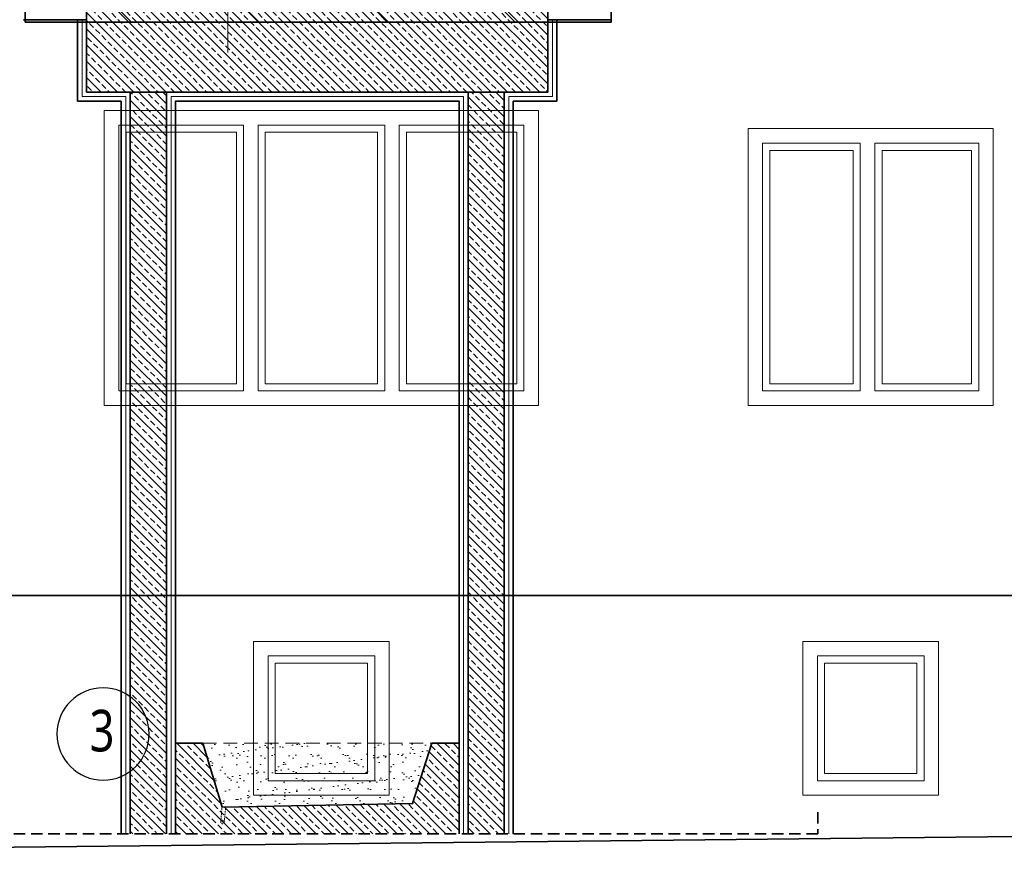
# Model space of a CAD drawing. Header units: inches. Extents: x 0 to 111471, y -105323 to 11070.
# Tile 16 of 256: x 44313 to 44858, y -55018 to -54552. Entities that reach past the tile are written whole.
import ezdxf
from ezdxf.enums import TextEntityAlignment as Align

# ---------------------------------------------------------------- set-up
doc = ezdxf.new("R2010")
doc.units = ezdxf.units.IN
doc.header["$MEASUREMENT"] = 0
doc.linetypes.add('DASHED', pattern=[19.05, 12.7, -6.35])
for name, color, linetype, lineweight in [('888 drzwi i okna', 4, 'Continuous', 0), ('888 elementy do usunięcia', 6, 'Continuous', 35), ('888 ocieplenie', 20, 'Continuous', 9), ('888 opisy', 3, 'Continuous', 0), ('888 projektowane elementy', 6, 'Continuous', 13), ('888 sciany istniejące', 2, 'Continuous', 35), ('888 widok', 8, 'Continuous', 0)]:
    doc.layers.add(name, color=color, linetype=linetype, lineweight=lineweight)
doc.layers.add('888 opisy kolorow', color=11, linetype='Continuous')
doc.styles.get("Standard").update_dxf_attribs({"font": 'arial.ttf'})
doc.styles.add('TS 100_ILIARD OSIE', font='trebuc.ttf', dxfattribs={"width": 0.8, "height": 23})
doc.linetypes.add('BATTING', pattern='A,0.00254,-2.54,[134,ltypeshp.shx,S=2.54,R=0,X=-2.54,Y=0],-5.08,[134,ltypeshp.shx,S=2.54,R=180,X=2.54,Y=0],-2.54', length=10.16254)

# ---------------------------------------------------------------- blocks, each defined once
blk = doc.blocks.new('G$CB99A732B')
at = {"layer": '888 drzwi i okna'}
blk.add_lwpolyline([(0, 163), (0, 0), (240, 0), (240, 163)], close=True, dxfattribs=at)
for points in [[(12, 163), (85, 163)], [(228, 163), (155, 163)], [(77, 155), (8, 155), (8, 8), (77, 8)], [(12, 155), (77, 155), (77, 8)], [(155, 155), (85, 155)], [(85, 155), (85, 8)], [(155, 155), (155, 8)], [(163, 8), (232, 8), (232, 155), (163, 155)], [(228, 155), (163, 155), (163, 8)], [(12, 151), (73, 151), (73, 12), (12, 12), (12, 151), (73, 151)], [(151, 151), (89, 151)], [(89, 151), (89, 12), (151, 12), (151, 151)], [(228, 151), (167, 151), (167, 12), (228, 12), (228, 151), (167, 151)], [(85, 8), (155, 8)]]:
    blk.add_lwpolyline(points, dxfattribs=at)
blk = doc.blocks.new('G$C0DFEAC7E')
at = {"layer": '888 drzwi i okna'}
blk.add_lwpolyline([(-135.5, 153), (-135.5, 0), (0, 0), (0, 153)], close=True, dxfattribs=at)
for points in [[(-123.5, 153), (-65.5, 153)], [(-12, 153), (-3, 153)], [(-73.5, 145), (-127.5, 145), (-127.5, 8), (-73.5, 8)], [(-123.5, 145), (-73.5, 145), (-73.5, 8)], [(-65.5, 8), (-8, 8), (-8, 145), (-65.5, 145)], [(-12, 145), (-65.5, 145), (-65.5, 8)], [(-123.5, 141), (-77.5, 141), (-77.5, 12), (-123.5, 12), (-123.5, 141), (-77.5, 141)], [(-12, 141), (-61.5, 141), (-61.5, 12), (-12, 12), (-12, 141), (-61.5, 141)]]:
    blk.add_lwpolyline(points, dxfattribs=at)
blk = doc.blocks.new('G$C6FFF821E')
at = {"layer": '888 drzwi i okna'}
for points in [[(0, 85), (75, 85), (75, 0), (0, 0)], [(8, 77), (67, 77), (67, 8), (8, 8)], [(12, 73), (63, 73), (63, 12), (12, 12)]]:
    blk.add_lwpolyline(points, close=True, dxfattribs=at)
blk = doc.blocks.new('oznaczenie osi')
at = {"linetype": 'ByBlock'}
blk.add_circle((0, 0), 17, dxfattribs=at)
at = {"oblique": 5, "width": 0.85}
blk.add_attdef('NR', text='', height=15, dxfattribs=at).set_placement((0.01, -7.01), align=Align.CENTER)
blk = doc.blocks.new('G$C19478120')
at = {"layer": '888 widok'}
h = blk.add_hatch(dxfattribs=at)
h.set_pattern_fill('ANSI33', color=256, angle=360)
h.set_pattern_definition([(45, (52648.359, 74502.7404), (-4.49012806, 4.49012806), []), (45, (52652.849, 74502.7404), (-4.49012806, 4.49012806), [3.175, -1.5875])])
h.paths.add_polyline_path([(410, -19.14), (410, 235.86), (460, 235.86), (460, 255.86), (477, 255.86), (477, -39.14), (460, -39.14), (460, -19.14)])
h = blk.add_hatch(dxfattribs=at)
h.set_pattern_fill('ANSI33', color=256, angle=360)
h.set_pattern_definition([(45, (6801.0706, 101904.79), (-4.49012806, 4.49012806), []), (45, (6805.561, 101904.79), (-4.49012806, 4.49012806), [3.175, -1.5875])])
h.paths.add_polyline_path([(410, 5), (0, 5), (0, 25), (410, 25)])
h.paths.add_polyline_path([(410, 191.73), (0, 191.73), (0, 211.73), (410, 211.73)])
h = blk.add_hatch(dxfattribs=at)
h.set_pattern_fill('ANSI33', color=256, angle=360)
h.set_pattern_definition([(45, (-42235.53, 126414.0285), (-4.49012806, 4.49012806), []), (45, (-42231.04, 126414.0285), (-4.49012806, 4.49012806), [3.175, -1.5875])])
h.paths.add_polyline_path([(0, 186.73), (0, 30), (50, 30), (50, 45), (16.67, 55.69), (14.67, 161), (50, 171.73), (50, 186.73), (0, 186.73)])
at = {"layer": '888 widok', "ltscale": 0.01}
h = blk.add_hatch(dxfattribs=at)
h.set_pattern_fill('AR-SAND', color=256, scale=5)
h.set_pattern_definition([(307.5, (3032.944, 3307.194), (9.634119, 0.314967), [0, -7.6, 0, -8.5, 0, -8.125]), (277.5, (3032.944, 3307.194), (14.11073, -8.848884), [0, -4.1, 0, -6.85, 0, -2.625]), (237.5, (3032.944, 3313.344), (0.028295, -15.57071), [0, -2.5, 0, -9, 0, -11.75]), (227.5, (3032.944, 3313.344), (4.388378, -15.030633), [0, -1.25, 0, -5.9, 0, -6.75])])
h.paths.add_polyline_path([(50, 45), (50, 171.73), (16.67, 161.04), (16.67, 55.69)])
at = {"layer": '888 ocieplenie', "linetype": 'BATTING', "ltscale": 0.25}
for points in [[(450, 238.36), (407.5, 238.36), (407.5, 214.23), (0, 214.23)], [(0, 27.5), (407.5, 27.5), (407.5, 189.23), (0, 189.23)], [(450, -21.64), (407.5, -21.64), (407.5, 2.5), (0, 2.5)]]:
    blk.add_lwpolyline(points, dxfattribs=at)
at = {"layer": '888 opisy'}
blk.add_lwpolyline([(513.94, 157.83), (431.83, 157.83)], dxfattribs=at)
at = {"layer": '888 sciany istniejące', "linetype": 'DASHED', "ltscale": 0.5}
blk.add_lwpolyline([(12, -168.35), (0, -168.35), (0, 342.04), (12, 358.41)], dxfattribs=at)
at = {"layer": '888 sciany istniejące', "ltscale": 0.01}
for points in [[(450, 235.86), (450, 270.86)], [(450, 240.86), (405, 240.86), (405, 216.73)], [(460, 235.86), (410, 235.86), (410, -19.14), (460, -19.14)], [(405, 216.73), (0, 216.73)], [(410, 211.73), (0, 211.73)], [(410, 191.73), (0, 191.73)], [(0, 186.73), (405, 186.73), (405, 30), (0, 30)], [(50, 186.73), (50, 171.73), (14.67, 161.04), (16.67, 55.69), (50, 45), (50, 30)], [(410, 25), (0, 25)], [(410, 5), (0, 5)], [(450, -24.14), (405, -24.14), (405, 0), (0, 0)], [(450, -54.14), (450, -19.14)]]:
    blk.add_lwpolyline(points, dxfattribs=at)
at = {"layer": '888 widok', "linetype": 'DASHED', "ltscale": 0.6}
blk.add_lwpolyline([(50, 171.73), (50, 45)], dxfattribs=at)
at = {"layer": '888 widok', "linetype": 'DASHED', "ltscale": 0.07}
for points in [[(6.37, 159.79), (14.71, 159.03)], [(6.55, 161.77), (14.67, 161.04)]]:
    blk.add_lwpolyline(points, dxfattribs=at)
blk.add_circle((6.55, 160.77), 1, dxfattribs=at)

msp = doc.modelspace()

# ---------------------------------------------------------------- hatches: boundary and pattern name
at = {"layer": '888 elementy do usunięcia'}
h = msp.add_hatch(dxfattribs=at)
h.set_pattern_fill('SCREEN', color=256, scale=100, angle=135)
h.set_pattern_definition([(225, (52491.64, -30655.42), (-5e-14, -141.42136), [76, -24]), (45, (52437.9, -30638.45), (7e-14, 141.42136), [38, -62]), (45, (52394.06, -30682.29), (7e-14, 141.42136), [38, -62]), (315, (52473.25, -30690.78), (141.42136, -6e-14), [38, -62]), (315, (52429.41, -30646.94), (141.42136, -6e-14), [38, -62]), (135, (52456.28, -30744.52), (-141.42136, 9e-14), [76, -24])])
h.paths.add_polyline_path([(44316.471, -54529.942), (44316.471, -54506.701), (44316.471, -54553.776), (44640.471, -54553.776), (44640.471, -54240.832), (44316.471, -54253.776)])

# ---------------------------------------------------------------- linework, layer by layer
at = {"layer": '888 drzwi i okna'}
msp.add_lwpolyline([(44716.151, -54612.701), (44716.151, -54765.701), (44851.651, -54765.701), (44851.651, -54612.701)], close=True, dxfattribs=at)
at = {"layer": '888 sciany istniejące'}
for points in [[(43581.28, -53729.701), (43581.28, -55017.701), (45455.794, -54997.701)], [(44316.471, -54553.776), (44316.471, -54513.776), (44640.471, -54513.776), (44640.471, -54553.776), (44316.471, -54553.776)], [(43606.232, -54870.701), (45024.17, -54870.701)]]:
    msp.add_lwpolyline(points, dxfattribs=at)

# ---------------------------------------------------------------- block references
at = {"layer": '888 drzwi i okna'}
for name, p in [('G$CB99A732B', (44360.232, -54765.701)), ('G$C0DFEAC7E', (44851.651, -54765.701)), ('G$C6FFF821E', (44442.732, -54981.207)), ('G$C6FFF821E', (44746.401, -54981.207))]:
    msp.add_blockref(name, p, dxfattribs=at)
at = {"layer": '888 opisy kolorow'}
ref = msp.add_blockref('oznaczenie osi', (44359.558, -54947.311), dxfattribs=dict(at, xscale=-1.5, yscale=1.5, zscale=1.5, rotation=89.9999999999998))
ref.add_attrib('NR', '3', dxfattribs={"layer": '0', "height": 23, "style": 'TS 100_ILIARD OSIE', "width": 0.8}).set_placement((44358.962, -54963.846), align=Align.BOTTOM_CENTER)
at = {"layer": '888 projektowane elementy', "ltscale": 0.01, "rotation": 90}
msp.add_blockref('G$C19478120', (44586.333, -55002.477), dxfattribs=at)

doc.saveas('drawing.dxf')
